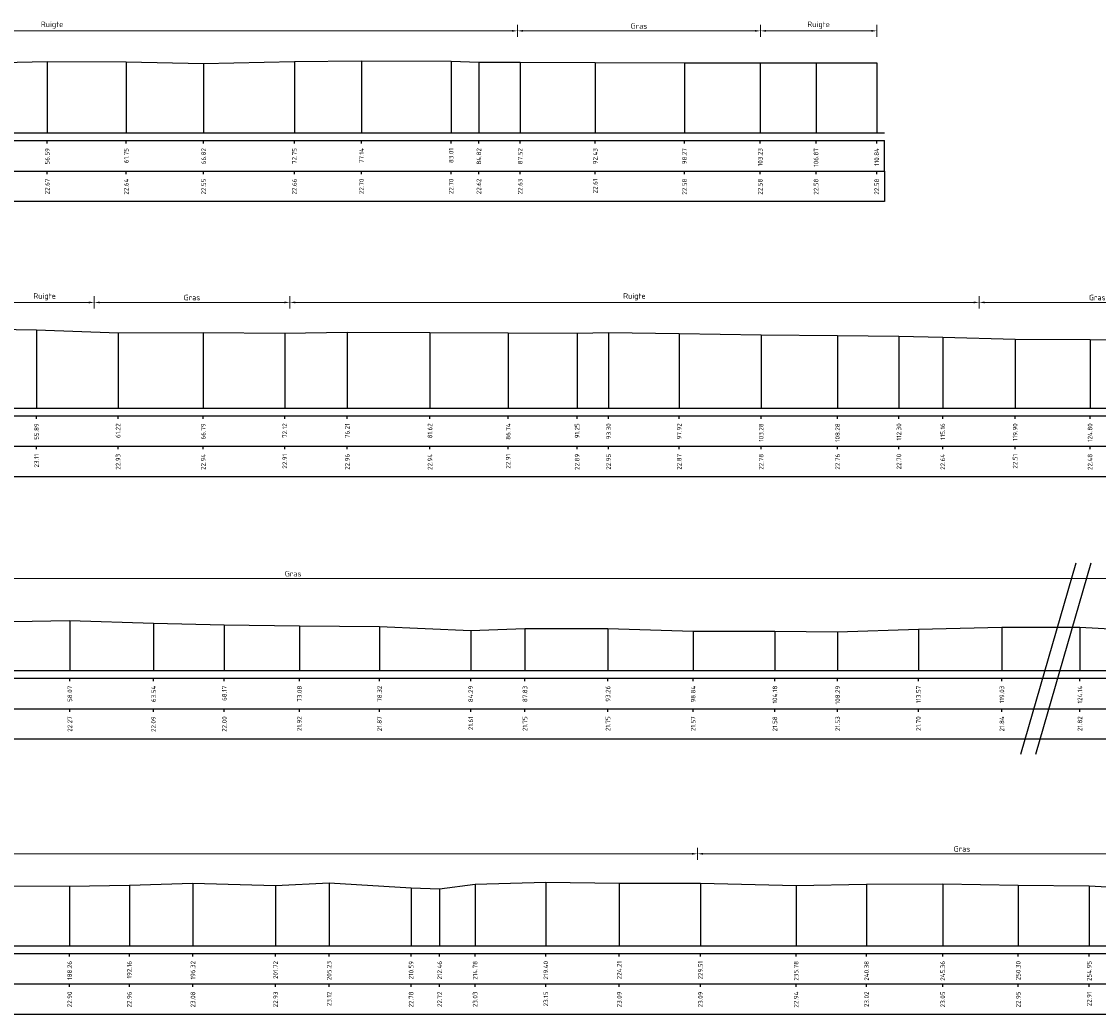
# Model space of a CAD drawing. Header units: metres. Extents: x 186876 to 190692, y 349785 to 350844.
# Tile 7 of 17: x 190483 to 190553, y 350510 to 350575. Entities that reach past the tile are written whole.
import ezdxf
from ezdxf.enums import TextEntityAlignment as Align

# ---------------------------------------------------------------- set-up
doc = ezdxf.new("R2010")
doc.units = ezdxf.units.M
doc.header["$PDMODE"] = 35
doc.header["$PDSIZE"] = 0.075
doc.layers.add('B-ME-AL-PROFIELRASTER-S', color=7, linetype='Continuous')
for name, color, linetype, lineweight in [('B-ME-GW-MAAIVELD-GD', 252, 'GW-MAAIVELD', 25), ('X-XX-AL-DETAIL1-M', 7, 'Continuous', 18), ('X-XX-AL-TEKENBLAD_KADER_AFSNIJMARKERING-G', 7, 'Continuous', 25)]:
    doc.layers.add(name, color=color, linetype=linetype, lineweight=lineweight)
doc.styles.add('NLCS-ISO-ANNOTATIEF-T18', font='NLCS-ISO.ttf', dxfattribs={"height": 1.8})
doc.styles.add('NLCS-ISO-ANNOTATIVE-T18', font='NLCS-ISO.ttf', dxfattribs={"height": 1.8})
doc.linetypes.add('GW-MAAIVELD', pattern='A,12,[40,NLCS.SHX,S=1,R=0,X=0,Y=-0.5],12', length=24)
doc.dimstyles.new('NLCS-ANNOTATIEF-T18-PIJL_L2_H0', dxfattribs={"dimtxt": 2.5, "dimasz": 1.8, "dimexe": 2, "dimexo": 2, "dimgap": 0.7, "dimtad": 1, "dimzin": 0, "dimdsep": 46, "dimtxsty": 'NLCS-ISO-ANNOTATIEF-T18', "dimcen": 0, "dimdle": 2, "dimclrd": 256, "dimclre": 256, "dimclrt": 10, "dimaunit": 2, "dimadec": 0, "dimazin": 0, "dimtfac": 1, "dimtdec": 3, "dimtofl": 0, "dimtmove": 0, "dimatfit": 3, "dimfxl": 2, "dimfxlon": 1, "dimtfillclr": 256, "dimtolj": 1, "dimtzin": 0, "dimlwd": -1, "dimlwe": -1, "dimarcsym": 0})

# ---------------------------------------------------------------- blocks, each defined once
blk = doc.blocks.new('SAL-PROFIELRASTER_BALK_EIND1-SOD')
at = {"color": 0, "linetype": 'ByBlock', "lineweight": -2}
blk.add_line((1, -12.5), (1, -2.5), dxfattribs=at)
at = {"color": 0, "linetype": 'ByBlock', "lineweight": -2, "flags": 128}
for points in [[(0, 0), (1, 0)], [(0, -2.5), (1, -2.5)], [(0, -12.5), (1, -12.5)]]:
    blk.add_lwpolyline(points, dxfattribs=at)
blk = doc.blocks.new('SAL-PROFIELRASTER_BALK_EIND2-SOD')
at = {"color": 0, "linetype": 'ByBlock', "lineweight": -2}
for p, q in [((1, -2.5), (1, -12.5)), ((1, -12.5), (0, -12.5))]:
    blk.add_line(p, q, dxfattribs=at)
blk = doc.blocks.new('SAL-PROFIELRASTER_BALK_DATA-SOD')
at = {"color": 0, "linetype": 'ByBlock', "lineweight": -2}
blk.add_lwpolyline([(0, -3.5), (0, -2.5)], dxfattribs=at)
at = {"color": 0, "linetype": 'ByBlock', "lineweight": -2, "style": 'NLCS-ISO-ANNOTATIVE-T18'}
blk.add_attdef('GETAL', text='', height=1.5, rotation=90, dxfattribs=at).set_placement((0.75, -5), align=Align.RIGHT)
blk = doc.blocks.new('SAL-PROFIELRASTER_AANHAAL-SOD')
at = {"color": 9, "linetype": 'ByBlock', "lineweight": -2, "flags": 128}
blk.add_lwpolyline([(0, 1), (0, 0)], dxfattribs=at)
blk = doc.blocks.new('*D89')
at = {"layer": 'Defpoints', "color": 0, "transparency": 16777216}
for p in [(190515.133, 350574.679), (190454.263, 350568.009), (190515.133, 350568.009)]:
    blk.add_point(p, dxfattribs=at)
at = {"layer": 'X-XX-AL-DETAIL1-M', "transparency": 16777216}
for p, q in [((190454.263, 350574.279), (190454.263, 350575.079)), ((190454.623, 350574.679), (190514.773, 350574.679)), ((190515.133, 350574.279), (190515.133, 350575.079))]:
    blk.add_line(p, q, dxfattribs=at)
for points in [[(190454.623, 350574.739), (190454.623, 350574.619), (190454.263, 350574.679)], [(190514.773, 350574.739), (190514.773, 350574.619), (190515.133, 350574.679)]]:
    blk.add_solid(points, dxfattribs=at)
at = {"layer": 'X-XX-AL-DETAIL1-M', "color": 10, "transparency": 16777216, "insert": (190484.698, 350575.053), "char_height": 0.36, "attachment_point": 5, "style": 'NLCS-ISO-ANNOTATIEF-T18'}
blk.add_mtext('\\A1;Ruigte', dxfattribs=at)
blk = doc.blocks.new('*D90')
at = {"layer": 'Defpoints', "color": 0, "transparency": 16777216}
for p in [(190531.043, 350574.679), (190515.133, 350568.009), (190531.043, 350568.009)]:
    blk.add_point(p, dxfattribs=at)
at = {"layer": 'X-XX-AL-DETAIL1-M', "transparency": 16777216}
for p, q in [((190515.133, 350574.279), (190515.133, 350575.079)), ((190515.493, 350574.679), (190530.683, 350574.679)), ((190531.043, 350574.279), (190531.043, 350575.079))]:
    blk.add_line(p, q, dxfattribs=at)
for points in [[(190515.493, 350574.739), (190515.493, 350574.619), (190515.133, 350574.679)], [(190530.683, 350574.739), (190530.683, 350574.619), (190531.043, 350574.679)]]:
    blk.add_solid(points, dxfattribs=at)
at = {"layer": 'X-XX-AL-DETAIL1-M', "color": 10, "transparency": 16777216, "insert": (190523.088, 350574.999), "char_height": 0.36, "attachment_point": 5, "style": 'NLCS-ISO-ANNOTATIEF-T18'}
blk.add_mtext('\\A1;Gras', dxfattribs=at)
blk = doc.blocks.new('*D91')
at = {"layer": 'Defpoints', "color": 0, "transparency": 16777216}
for p in [(190538.634, 350574.679), (190531.043, 350568.009), (190538.634, 350568.009)]:
    blk.add_point(p, dxfattribs=at)
at = {"layer": 'X-XX-AL-DETAIL1-M', "transparency": 16777216}
for p, q in [((190531.043, 350574.279), (190531.043, 350575.079)), ((190531.403, 350574.679), (190538.274, 350574.679)), ((190538.634, 350574.279), (190538.634, 350575.079))]:
    blk.add_line(p, q, dxfattribs=at)
for points in [[(190531.403, 350574.739), (190531.403, 350574.619), (190531.043, 350574.679)], [(190538.274, 350574.739), (190538.274, 350574.619), (190538.634, 350574.679)]]:
    blk.add_solid(points, dxfattribs=at)
at = {"layer": 'X-XX-AL-DETAIL1-M', "color": 10, "transparency": 16777216, "insert": (190534.838, 350575.053), "char_height": 0.36, "attachment_point": 5, "style": 'NLCS-ISO-ANNOTATIEF-T18'}
blk.add_mtext('\\A1;Ruigte', dxfattribs=at)
blk = doc.blocks.new('*D95')
at = {"layer": 'Defpoints', "color": 0, "transparency": 16777216}
for p in [(190487.453, 350556.91), (190480.963, 350550.001), (190487.453, 350550.001)]:
    blk.add_point(p, dxfattribs=at)
at = {"layer": 'X-XX-AL-DETAIL1-M', "transparency": 16777216}
for p, q in [((190480.963, 350556.51), (190480.963, 350557.31)), ((190481.323, 350556.91), (190487.093, 350556.91)), ((190487.453, 350556.51), (190487.453, 350557.31))]:
    blk.add_line(p, q, dxfattribs=at)
for points in [[(190481.323, 350556.97), (190481.323, 350556.85), (190480.963, 350556.91)], [(190487.093, 350556.97), (190487.093, 350556.85), (190487.453, 350556.91)]]:
    blk.add_solid(points, dxfattribs=at)
at = {"layer": 'X-XX-AL-DETAIL1-M', "color": 10, "transparency": 16777216, "insert": (190484.208, 350557.284), "char_height": 0.36, "attachment_point": 5, "style": 'NLCS-ISO-ANNOTATIEF-T18'}
blk.add_mtext('\\A1;Ruigte', dxfattribs=at)
blk = doc.blocks.new('*D96')
at = {"layer": 'Defpoints', "color": 0, "transparency": 16777216}
for p in [(190500.243, 350556.91), (190487.453, 350550.001), (190500.243, 350550.001)]:
    blk.add_point(p, dxfattribs=at)
at = {"layer": 'X-XX-AL-DETAIL1-M', "transparency": 16777216}
for p, q in [((190487.453, 350556.51), (190487.453, 350557.31)), ((190487.813, 350556.91), (190499.883, 350556.91)), ((190500.243, 350556.51), (190500.243, 350557.31))]:
    blk.add_line(p, q, dxfattribs=at)
for points in [[(190487.813, 350556.97), (190487.813, 350556.85), (190487.453, 350556.91)], [(190499.883, 350556.97), (190499.883, 350556.85), (190500.243, 350556.91)]]:
    blk.add_solid(points, dxfattribs=at)
at = {"layer": 'X-XX-AL-DETAIL1-M', "color": 10, "transparency": 16777216, "insert": (190493.848, 350557.23), "char_height": 0.36, "attachment_point": 5, "style": 'NLCS-ISO-ANNOTATIEF-T18'}
blk.add_mtext('\\A1;Gras', dxfattribs=at)
blk = doc.blocks.new('*D97')
at = {"layer": 'Defpoints', "color": 0, "transparency": 16777216}
for p in [(190545.333, 350556.91), (190500.243, 350550.001), (190545.333, 350550.001)]:
    blk.add_point(p, dxfattribs=at)
at = {"layer": 'X-XX-AL-DETAIL1-M', "transparency": 16777216}
for p, q in [((190500.243, 350556.51), (190500.243, 350557.31)), ((190500.603, 350556.91), (190544.973, 350556.91)), ((190545.333, 350556.51), (190545.333, 350557.31))]:
    blk.add_line(p, q, dxfattribs=at)
for points in [[(190500.603, 350556.97), (190500.603, 350556.85), (190500.243, 350556.91)], [(190544.973, 350556.97), (190544.973, 350556.85), (190545.333, 350556.91)]]:
    blk.add_solid(points, dxfattribs=at)
at = {"layer": 'X-XX-AL-DETAIL1-M', "color": 10, "transparency": 16777216, "insert": (190522.788, 350557.284), "char_height": 0.36, "attachment_point": 5, "style": 'NLCS-ISO-ANNOTATIEF-T18'}
blk.add_mtext('\\A1;Ruigte', dxfattribs=at)
blk = doc.blocks.new('*D98')
at = {"layer": 'Defpoints', "color": 0, "transparency": 16777216}
for p in [(190560.793, 350556.91), (190545.333, 350550.001), (190560.793, 350550.001)]:
    blk.add_point(p, dxfattribs=at)
at = {"layer": 'X-XX-AL-DETAIL1-M', "transparency": 16777216}
for p, q in [((190545.333, 350556.51), (190545.333, 350557.31)), ((190545.693, 350556.91), (190560.433, 350556.91)), ((190560.793, 350556.51), (190560.793, 350557.31))]:
    blk.add_line(p, q, dxfattribs=at)
for points in [[(190545.693, 350556.97), (190545.693, 350556.85), (190545.333, 350556.91)], [(190560.433, 350556.97), (190560.433, 350556.85), (190560.793, 350556.91)]]:
    blk.add_solid(points, dxfattribs=at)
at = {"layer": 'X-XX-AL-DETAIL1-M', "color": 10, "transparency": 16777216, "insert": (190553.063, 350557.23), "char_height": 0.36, "attachment_point": 5, "style": 'NLCS-ISO-ANNOTATIEF-T18'}
blk.add_mtext('\\A1;Gras', dxfattribs=at)
blk = doc.blocks.new('*D101')
at = {"layer": 'Defpoints', "color": 0, "transparency": 16777216}
for p in [(190560.823, 350538.842), (190440.103, 350532.83), (190560.823, 350532.83)]:
    blk.add_point(p, dxfattribs=at)
at = {"layer": 'X-XX-AL-DETAIL1-M', "transparency": 16777216}
for p, q in [((190440.103, 350538.442), (190440.103, 350539.242)), ((190560.823, 350538.442), (190560.823, 350539.242)), ((190440.463, 350538.842), (190560.463, 350538.842))]:
    blk.add_line(p, q, dxfattribs=at)
for points in [[(190440.463, 350538.902), (190440.463, 350538.782), (190440.103, 350538.842)], [(190560.463, 350538.902), (190560.463, 350538.782), (190560.823, 350538.842)]]:
    blk.add_solid(points, dxfattribs=at)
at = {"layer": 'X-XX-AL-DETAIL1-M', "color": 10, "transparency": 16777216, "insert": (190500.463, 350539.162), "char_height": 0.36, "attachment_point": 5, "style": 'NLCS-ISO-ANNOTATIEF-T18'}
blk.add_mtext('\\A1;Gras', dxfattribs=at)
blk = doc.blocks.new('*D115')
at = {"layer": 'Defpoints', "color": 0, "transparency": 16777216}
for p in [(190526.918, 350520.834), (190430.618, 350514.822), (190526.918, 350514.822)]:
    blk.add_point(p, dxfattribs=at)
at = {"layer": 'X-XX-AL-DETAIL1-M', "transparency": 16777216}
for p, q in [((190430.618, 350520.434), (190430.618, 350521.234)), ((190526.918, 350520.434), (190526.918, 350521.234)), ((190430.978, 350520.834), (190526.558, 350520.834))]:
    blk.add_line(p, q, dxfattribs=at)
for points in [[(190430.978, 350520.894), (190430.978, 350520.774), (190430.618, 350520.834)], [(190526.558, 350520.894), (190526.558, 350520.774), (190526.918, 350520.834)]]:
    blk.add_solid(points, dxfattribs=at)
at = {"layer": 'X-XX-AL-DETAIL1-M', "color": 10, "transparency": 16777216, "insert": (190478.768, 350521.208), "char_height": 0.36, "attachment_point": 5, "style": 'NLCS-ISO-ANNOTATIEF-T18'}
blk.add_mtext('\\A1;Ruigte', dxfattribs=at)
blk = doc.blocks.new('*D116')
at = {"layer": 'Defpoints', "color": 0, "transparency": 16777216}
for p in [(190561.514, 350520.834), (190526.918, 350514.822), (190561.514, 350514.822)]:
    blk.add_point(p, dxfattribs=at)
at = {"layer": 'X-XX-AL-DETAIL1-M', "transparency": 16777216}
for p, q in [((190526.918, 350520.434), (190526.918, 350521.234)), ((190561.514, 350520.434), (190561.514, 350521.234)), ((190527.278, 350520.834), (190561.154, 350520.834))]:
    blk.add_line(p, q, dxfattribs=at)
for points in [[(190527.278, 350520.894), (190527.278, 350520.774), (190526.918, 350520.834)], [(190561.154, 350520.894), (190561.154, 350520.774), (190561.514, 350520.834)]]:
    blk.add_solid(points, dxfattribs=at)
at = {"layer": 'X-XX-AL-DETAIL1-M', "color": 10, "transparency": 16777216, "insert": (190544.216, 350521.154), "char_height": 0.36, "attachment_point": 5, "style": 'NLCS-ISO-ANNOTATIEF-T18'}
blk.add_mtext('\\A1;Gras', dxfattribs=at)

msp = doc.modelspace()

# ---------------------------------------------------------------- linework, layer by layer
at = {"layer": 'B-ME-GW-MAAIVELD-GD', "ltscale": 0.1, "elevation": -21.672, "flags": 128}
for points in [[(190427.793, 350570.189), (190433.67, 350570.555), (190435.956, 350570.698), (190437.929, 350570.961), (190438.346, 350571.125), (190438.889, 350571.274), (190441.63, 350571.6), (190443.81, 350572.288), (190445.853, 350572.633), (190450.086, 350572.71), (190454.633, 350572.848), (190459.401, 350572.877), (190464.894, 350572.793), (190469.371, 350572.714), (190473.969, 350572.717), (190479.442, 350572.558), (190484.38, 350572.682), (190489.546, 350572.65), (190494.609, 350572.554), (190500.543, 350572.67), (190504.934, 350572.71), (190510.8, 350572.705), (190512.612, 350572.627), (190515.315, 350572.638), (190520.224, 350572.614), (190526.06, 350572.591), (190531.019, 350572.59), (190534.667, 350572.584), (190538.634, 350572.593)], [(190427.793, 350552.101), (190433.597, 350552.532), (190438.019, 350552.673), (190441.496, 350552.946), (190443.514, 350553.144), (190445.585, 350553.497), (190448.642, 350553.969), (190451.751, 350554.242), (190452.983, 350554.98), (190457.708, 350555.068), (190463.43, 350555.09), (190467.89, 350555.163), (190473.56, 350555.207), (190476.058, 350555.184), (190478.342, 350555.21), (190483.679, 350555.108), (190489.01, 350554.929), (190494.584, 350554.945), (190499.914, 350554.91), (190504.005, 350554.963), (190509.414, 350554.937), (190514.529, 350554.912), (190519.038, 350554.892), (190521.094, 350554.947), (190525.716, 350554.869), (190531.077, 350554.785), (190536.072, 350554.756), (190540.089, 350554.701), (190542.955, 350554.641), (190547.688, 350554.508), (190552.589, 350554.477), (190557.76, 350554.446), (190562.578, 350554.455), (190565.841, 350554.482)], [(190427.793, 350536.906), (190430.765, 350536.943), (190434.274, 350536.985), (190439.554, 350536.877), (190444.18, 350536.997), (190448.966, 350536.867), (190454.392, 350536.807), (190459.762, 350536.841), (190465.139, 350536.597), (190470.839, 350536.646), (190476.327, 350536.489), (190482.152, 350536.028), (190485.859, 350536.1), (190491.33, 350535.919), (190495.962, 350535.825), (190500.875, 350535.75), (190506.116, 350535.704), (190512.078, 350535.436), (190515.627, 350535.584), (190521.057, 350535.583), (190526.63, 350535.398), (190531.976, 350535.407), (190536.079, 350535.361), (190541.363, 350535.534), (190546.824, 350535.669), (190551.928, 350535.653), (190557.517, 350535.354), (190562.757, 350535.39), (190568.119, 350535.151), (190572.872, 350535.386), (190578.331, 350535.793), (190583.797, 350535.939), (190585.674, 350536.692), (190592.726, 350536.763), (190598.83, 350536.925), (190604.956, 350536.486), (190608.603, 350536.764), (190616.048, 350536.726), (190619.954, 350536.791), (190624.114, 350536.913), (190629.517, 350536.761), (190633.024, 350536.951), (190638.383, 350536.614), (190640.25, 350536.552), (190642.571, 350536.856), (190647.195, 350536.981), (190652.002, 350536.92), (190657.307, 350536.915), (190663.571, 350536.773), (190668.175, 350536.854), (190673.157, 350536.877), (190678.097, 350536.78), (190682.742, 350536.744), (190687.82, 350536.468), (190689.091, 350536.015), (190691.719, 350535.435)], [(190297.588, 350518.898), (190300.56, 350518.935), (190304.069, 350518.977), (190309.349, 350518.869), (190313.975, 350518.989), (190318.761, 350518.859), (190324.188, 350518.799), (190329.557, 350518.833), (190334.934, 350518.589), (190340.634, 350518.638), (190346.122, 350518.481), (190351.948, 350518.02), (190355.654, 350518.092), (190361.125, 350517.911), (190365.757, 350517.817), (190370.671, 350517.742), (190375.911, 350517.696), (190381.873, 350517.428), (190385.422, 350517.576), (190390.852, 350517.575), (190396.425, 350517.39), (190401.771, 350517.399), (190405.875, 350517.353), (190411.158, 350517.526), (190416.619, 350517.661), (190421.723, 350517.645), (190427.312, 350517.346), (190432.552, 350517.382), (190437.914, 350517.143), (190442.667, 350517.378), (190448.126, 350517.785), (190453.592, 350517.931), (190455.469, 350518.684), (190462.521, 350518.755), (190468.625, 350518.917), (190474.752, 350518.478), (190478.398, 350518.756), (190485.843, 350518.718), (190489.749, 350518.783), (190493.91, 350518.905), (190499.313, 350518.753), (190502.819, 350518.943), (190508.178, 350518.606), (190510.045, 350518.544), (190512.366, 350518.848), (190516.99, 350518.973), (190521.798, 350518.912), (190527.102, 350518.907), (190533.366, 350518.765), (190537.97, 350518.846), (190542.953, 350518.869), (190547.892, 350518.772), (190552.537, 350518.736), (190557.615, 350518.46), (190558.886, 350518.007), (190561.514, 350517.427)]]:
    msp.add_lwpolyline(points, dxfattribs=at)
at = {"layer": 'X-XX-AL-TEKENBLAD_KADER_AFSNIJMARKERING-G'}
for points in [[(190551.662, 350539.859), (190548.042, 350527.333)], [(190552.643, 350539.859), (190549.024, 350527.333)]]:
    msp.add_lwpolyline(points, dxfattribs=at)

# ---------------------------------------------------------------- block references
at = {"layer": 'B-ME-AL-PROFIELRASTER-S'}
for p, yscale in [((190484.38, 350568.009, -21.672), 4.672999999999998), ((190484.38, 350568.009, -21.672), 4.672999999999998), ((190489.546, 350568.009, -21.672), 4.640999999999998), ((190489.546, 350568.009, -21.672), 4.640999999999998), ((190494.609, 350568.009, -21.672), 4.545000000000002), ((190494.609, 350568.009, -21.672), 4.545000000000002), ((190500.543, 350568.009, -21.672), 4.661000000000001), ((190500.543, 350568.009, -21.672), 4.661000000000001), ((190504.934, 350568.009, -21.672), 4.701000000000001), ((190504.934, 350568.009, -21.672), 4.701000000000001), ((190510.8, 350568.009, -21.672), 4.696000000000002), ((190510.8, 350568.009, -21.672), 4.696000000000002), ((190512.612, 350568.009, -21.672), 4.617999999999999), ((190512.612, 350568.009, -21.672), 4.617999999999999), ((190515.315, 350568.009, -21.672), 4.629000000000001), ((190515.315, 350568.009, -21.672), 4.629000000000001), ((190520.224, 350568.009, -21.672), 4.605), ((190520.224, 350568.009, -21.672), 4.605), ((190526.06, 350568.009, -21.672), 4.582000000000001), ((190526.06, 350568.009, -21.672), 4.582000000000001), ((190531.019, 350568.009, -21.672), 4.581), ((190531.019, 350568.009, -21.672), 4.581), ((190534.667, 350568.009, -21.672), 4.574999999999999), ((190534.667, 350568.009, -21.672), 4.574999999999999), ((190538.634, 350568.009, -21.672), 4.584), ((190538.634, 350568.009, -21.672), 4.584), ((190483.679, 350550.001, -21.672), 5.106999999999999), ((190483.679, 350550.001, -21.672), 5.106999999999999), ((190489.01, 350550.001, -21.672), 4.928000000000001), ((190489.01, 350550.001, -21.672), 4.928000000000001), ((190494.584, 350550.001, -21.672), 4.943999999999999), ((190494.584, 350550.001, -21.672), 4.943999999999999), ((190499.914, 350550.001, -21.672), 4.908999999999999), ((190499.914, 350550.001, -21.672), 4.908999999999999), ((190504.005, 350550.001, -21.672), 4.962), ((190504.005, 350550.001, -21.672), 4.962), ((190509.414, 350550.001, -21.672), 4.936), ((190509.414, 350550.001, -21.672), 4.936), ((190514.529, 350550.001, -21.672), 4.911000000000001), ((190514.529, 350550.001, -21.672), 4.911000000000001), ((190519.038, 350550.001, -21.672), 4.890999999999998), ((190519.038, 350550.001, -21.672), 4.890999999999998), ((190521.094, 350550.001, -21.672), 4.946000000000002), ((190521.094, 350550.001, -21.672), 4.946000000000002), ((190525.716, 350550.001, -21.672), 4.867999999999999), ((190525.716, 350550.001, -21.672), 4.867999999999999), ((190531.077, 350550.001, -21.672), 4.783999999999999), ((190531.077, 350550.001, -21.672), 4.783999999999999), ((190536.072, 350550.001, -21.672), 4.754999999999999), ((190536.072, 350550.001, -21.672), 4.754999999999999), ((190540.089, 350550.001, -21.672), 4.699999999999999), ((190540.089, 350550.001, -21.672), 4.699999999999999), ((190542.955, 350550.001, -21.672), 4.640000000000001), ((190542.955, 350550.001, -21.672), 4.640000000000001), ((190547.688, 350550.001, -21.672), 4.507000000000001), ((190547.688, 350550.001, -21.672), 4.507000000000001), ((190552.589, 350550.001, -21.672), 4.475999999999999), ((190552.589, 350550.001, -21.672), 4.475999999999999), ((190485.859, 350532.83, -21.672), 3.27), ((190485.859, 350532.83, -21.672), 3.27), ((190491.33, 350532.83, -21.672), 3.088999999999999), ((190491.33, 350532.83, -21.672), 3.088999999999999), ((190495.962, 350532.83, -21.672), 2.995000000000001), ((190495.962, 350532.83, -21.672), 2.995000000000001), ((190500.875, 350532.83, -21.672), 2.920000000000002), ((190500.875, 350532.83, -21.672), 2.920000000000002), ((190506.116, 350532.83, -21.672), 2.873999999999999), ((190506.116, 350532.83, -21.672), 2.873999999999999), ((190546.824, 350532.83, -21.672), 2.838999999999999), ((190546.824, 350532.83, -21.672), 2.838999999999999), ((190512.078, 350532.83, -21.672), 2.606000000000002), ((190512.078, 350532.83, -21.672), 2.606000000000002), ((190515.627, 350532.83, -21.672), 2.754000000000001), ((190515.627, 350532.83, -21.672), 2.754000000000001), ((190521.057, 350532.83, -21.672), 2.753), ((190521.057, 350532.83, -21.672), 2.753), ((190526.63, 350532.83, -21.672), 2.568000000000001), ((190526.63, 350532.83, -21.672), 2.568000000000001), ((190531.976, 350532.83, -21.672), 2.577000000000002), ((190531.976, 350532.83, -21.672), 2.577000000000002), ((190536.079, 350532.83, -21.672), 2.530999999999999), ((190536.079, 350532.83, -21.672), 2.530999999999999), ((190541.363, 350532.83, -21.672), 2.704000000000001), ((190541.363, 350532.83, -21.672), 2.704000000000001), ((190551.928, 350532.83, -21.672), 2.823), ((190551.928, 350532.83, -21.672), 2.823), ((190489.749, 350514.822, -21.672), 3.960999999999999), ((190489.749, 350514.822, -21.672), 3.960999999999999), ((190493.91, 350514.822, -21.672), 4.082999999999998), ((190493.91, 350514.822, -21.672), 4.082999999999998), ((190502.819, 350514.822, -21.672), 4.120999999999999), ((190502.819, 350514.822, -21.672), 4.120999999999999), ((190512.366, 350514.822, -21.672), 4.026), ((190512.366, 350514.822, -21.672), 4.026), ((190516.99, 350514.822, -21.672), 4.151), ((190516.99, 350514.822, -21.672), 4.151), ((190521.798, 350514.822, -21.672), 4.09), ((190521.798, 350514.822, -21.672), 4.09), ((190527.102, 350514.822, -21.672), 4.085000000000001), ((190527.102, 350514.822, -21.672), 4.085000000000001), ((190533.366, 350514.822, -21.672), 3.943000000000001), ((190533.366, 350514.822, -21.672), 3.943000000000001), ((190537.97, 350514.822, -21.672), 4.024000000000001), ((190537.97, 350514.822, -21.672), 4.024000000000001), ((190542.953, 350514.822, -21.672), 4.047000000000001), ((190542.953, 350514.822, -21.672), 4.047000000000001), ((190547.892, 350514.822, -21.672), 3.949999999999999), ((190547.892, 350514.822, -21.672), 3.949999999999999), ((190485.843, 350514.822, -21.672), 3.896000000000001), ((190485.843, 350514.822, -21.672), 3.896000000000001), ((190499.313, 350514.822, -21.672), 3.931000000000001), ((190499.313, 350514.822, -21.672), 3.931000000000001), ((190508.178, 350514.822, -21.672), 3.783999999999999), ((190508.178, 350514.822, -21.672), 3.783999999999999), ((190510.045, 350514.822, -21.672), 3.722000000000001), ((190510.045, 350514.822, -21.672), 3.722000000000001), ((190552.537, 350514.822, -21.672), 3.914000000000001), ((190552.537, 350514.822, -21.672), 3.914000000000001)]:
    msp.add_blockref('SAL-PROFIELRASTER_AANHAAL-SOD', p, dxfattribs=dict(at, yscale=yscale))
at = {"layer": 'B-ME-AL-PROFIELRASTER-S', "yscale": 0.2}
for name, p, xscale, zscale in [('SAL-PROFIELRASTER_BALK_EIND1-SOD', (190427.793, 350568.009, -21.672), 111.3416330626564, 111.3416330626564), ('SAL-PROFIELRASTER_BALK_EIND2-SOD', (190427.793, 350566.009, -21.672), 111.3416330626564, 111.3416330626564), ('SAL-PROFIELRASTER_BALK_EIND1-SOD', (190427.793, 350550.001, -21.672), 138.548148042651, 138.548148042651), ('SAL-PROFIELRASTER_BALK_EIND2-SOD', (190427.793, 350548.001, -21.672), 138.548148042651, 138.548148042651), ('SAL-PROFIELRASTER_BALK_EIND1-SOD', (190427.793, 350532.83, -21.672), 264.4260279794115, 264.4260279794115), ('SAL-PROFIELRASTER_BALK_EIND2-SOD', (190427.793, 350530.83, -21.672), 264.4260279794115, 264.4260279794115), ('SAL-PROFIELRASTER_BALK_EIND1-SOD', (190297.588, 350514.822, -21.672), 264.4260279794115, 264.4260279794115), ('SAL-PROFIELRASTER_BALK_EIND2-SOD', (190297.588, 350512.822, -21.672), 264.4260279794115, 264.4260279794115)]:
    msp.add_blockref(name, p, dxfattribs=dict(at, xscale=xscale, zscale=zscale))
at = {"layer": 'B-ME-AL-PROFIELRASTER-S', "xscale": 0.2, "yscale": 0.2, "zscale": 0.2}
for p, values in [((190484.38, 350568.009, -21.672), {'GETAL': '56.59'}), ((190484.38, 350568.009, -21.672), {'GETAL': '56.59'}), ((190489.546, 350568.009, -21.672), {'GETAL': '61.75'}), ((190489.546, 350568.009, -21.672), {'GETAL': '61.75'}), ((190494.609, 350568.009, -21.672), {'GETAL': '66.82'}), ((190494.609, 350568.009, -21.672), {'GETAL': '66.82'}), ((190500.543, 350568.009, -21.672), {'GETAL': '72.75'}), ((190500.543, 350568.009, -21.672), {'GETAL': '72.75'}), ((190504.934, 350568.009, -21.672), {'GETAL': '77.14'}), ((190504.934, 350568.009, -21.672), {'GETAL': '77.14'}), ((190510.8, 350568.009, -21.672), {'GETAL': '83.01'}), ((190510.8, 350568.009, -21.672), {'GETAL': '83.01'}), ((190512.612, 350568.009, -21.672), {'GETAL': '84.82'}), ((190512.612, 350568.009, -21.672), {'GETAL': '84.82'}), ((190515.315, 350568.009, -21.672), {'GETAL': '87.52'}), ((190515.315, 350568.009, -21.672), {'GETAL': '87.52'}), ((190520.224, 350568.009, -21.672), {'GETAL': '92.43'}), ((190520.224, 350568.009, -21.672), {'GETAL': '92.43'}), ((190526.06, 350568.009, -21.672), {'GETAL': '98.27'}), ((190526.06, 350568.009, -21.672), {'GETAL': '98.27'}), ((190531.019, 350568.009, -21.672), {'GETAL': '103.23'}), ((190531.019, 350568.009, -21.672), {'GETAL': '103.23'}), ((190534.667, 350568.009, -21.672), {'GETAL': '106.87'}), ((190534.667, 350568.009, -21.672), {'GETAL': '106.87'}), ((190538.634, 350568.009, -21.672), {'GETAL': '110.84'}), ((190538.634, 350568.009, -21.672), {'GETAL': '110.84'}), ((190484.38, 350566.009, -21.672), {'GETAL': '22.67'}), ((190489.546, 350566.009, -21.672), {'GETAL': '22.64'}), ((190494.609, 350566.009, -21.672), {'GETAL': '22.55'}), ((190500.543, 350566.009, -21.672), {'GETAL': '22.66'}), ((190504.934, 350566.009, -21.672), {'GETAL': '22.70'}), ((190510.8, 350566.009, -21.672), {'GETAL': '22.70'}), ((190512.612, 350566.009, -21.672), {'GETAL': '22.62'}), ((190515.315, 350566.009, -21.672), {'GETAL': '22.63'}), ((190520.224, 350566.009, -21.672), {'GETAL': '22.61'}), ((190526.06, 350566.009, -21.672), {'GETAL': '22.58'}), ((190531.019, 350566.009, -21.672), {'GETAL': '22.58'}), ((190534.667, 350566.009, -21.672), {'GETAL': '22.58'}), ((190538.634, 350566.009, -21.672), {'GETAL': '22.58'}), ((190483.679, 350550.001, -21.672), {'GETAL': '55.89'}), ((190483.679, 350550.001, -21.672), {'GETAL': '55.89'}), ((190489.01, 350550.001, -21.672), {'GETAL': '61.22'}), ((190489.01, 350550.001, -21.672), {'GETAL': '61.22'}), ((190494.584, 350550.001, -21.672), {'GETAL': '66.79'}), ((190494.584, 350550.001, -21.672), {'GETAL': '66.79'}), ((190499.914, 350550.001, -21.672), {'GETAL': '72.12'}), ((190499.914, 350550.001, -21.672), {'GETAL': '72.12'}), ((190504.005, 350550.001, -21.672), {'GETAL': '76.21'}), ((190504.005, 350550.001, -21.672), {'GETAL': '76.21'}), ((190509.414, 350550.001, -21.672), {'GETAL': '81.62'}), ((190509.414, 350550.001, -21.672), {'GETAL': '81.62'}), ((190514.529, 350550.001, -21.672), {'GETAL': '86.74'}), ((190514.529, 350550.001, -21.672), {'GETAL': '86.74'}), ((190519.038, 350550.001, -21.672), {'GETAL': '91.25'}), ((190519.038, 350550.001, -21.672), {'GETAL': '91.25'}), ((190521.094, 350550.001, -21.672), {'GETAL': '93.30'}), ((190521.094, 350550.001, -21.672), {'GETAL': '93.30'}), ((190525.716, 350550.001, -21.672), {'GETAL': '97.92'}), ((190525.716, 350550.001, -21.672), {'GETAL': '97.92'}), ((190531.077, 350550.001, -21.672), {'GETAL': '103.28'}), ((190531.077, 350550.001, -21.672), {'GETAL': '103.28'}), ((190536.072, 350550.001, -21.672), {'GETAL': '108.28'}), ((190536.072, 350550.001, -21.672), {'GETAL': '108.28'}), ((190540.089, 350550.001, -21.672), {'GETAL': '112.30'}), ((190540.089, 350550.001, -21.672), {'GETAL': '112.30'}), ((190542.955, 350550.001, -21.672), {'GETAL': '115.16'}), ((190542.955, 350550.001, -21.672), {'GETAL': '115.16'}), ((190547.688, 350550.001, -21.672), {'GETAL': '119.90'}), ((190547.688, 350550.001, -21.672), {'GETAL': '119.90'}), ((190552.589, 350550.001, -21.672), {'GETAL': '124.80'}), ((190552.589, 350550.001, -21.672), {'GETAL': '124.80'}), ((190483.679, 350548.001, -21.672), {'GETAL': '23.11'}), ((190489.01, 350548.001, -21.672), {'GETAL': '22.93'}), ((190494.584, 350548.001, -21.672), {'GETAL': '22.94'}), ((190499.914, 350548.001, -21.672), {'GETAL': '22.91'}), ((190504.005, 350548.001, -21.672), {'GETAL': '22.96'}), ((190509.414, 350548.001, -21.672), {'GETAL': '22.94'}), ((190514.529, 350548.001, -21.672), {'GETAL': '22.91'}), ((190519.038, 350548.001, -21.672), {'GETAL': '22.89'}), ((190521.094, 350548.001, -21.672), {'GETAL': '22.95'}), ((190525.716, 350548.001, -21.672), {'GETAL': '22.87'}), ((190531.077, 350548.001, -21.672), {'GETAL': '22.78'}), ((190536.072, 350548.001, -21.672), {'GETAL': '22.76'}), ((190540.089, 350548.001, -21.672), {'GETAL': '22.70'}), ((190542.955, 350548.001, -21.672), {'GETAL': '22.64'}), ((190547.688, 350548.001, -21.672), {'GETAL': '22.51'}), ((190552.589, 350548.001, -21.672), {'GETAL': '22.48'}), ((190485.859, 350532.83, -21.672), {'GETAL': '58.07'}), ((190485.859, 350532.83, -21.672), {'GETAL': '58.07'}), ((190491.33, 350532.83, -21.672), {'GETAL': '63.54'}), ((190491.33, 350532.83, -21.672), {'GETAL': '63.54'}), ((190495.962, 350532.83, -21.672), {'GETAL': '68.17'}), ((190495.962, 350532.83, -21.672), {'GETAL': '68.17'}), ((190500.875, 350532.83, -21.672), {'GETAL': '73.08'}), ((190500.875, 350532.83, -21.672), {'GETAL': '73.08'}), ((190506.116, 350532.83, -21.672), {'GETAL': '78.32'}), ((190506.116, 350532.83, -21.672), {'GETAL': '78.32'}), ((190512.078, 350532.83, -21.672), {'GETAL': '84.29'}), ((190512.078, 350532.83, -21.672), {'GETAL': '84.29'}), ((190515.627, 350532.83, -21.672), {'GETAL': '87.83'}), ((190515.627, 350532.83, -21.672), {'GETAL': '87.83'}), ((190521.057, 350532.83, -21.672), {'GETAL': '93.26'}), ((190521.057, 350532.83, -21.672), {'GETAL': '93.26'}), ((190526.63, 350532.83, -21.672), {'GETAL': '98.84'}), ((190526.63, 350532.83, -21.672), {'GETAL': '98.84'}), ((190531.976, 350532.83, -21.672), {'GETAL': '104.18'}), ((190531.976, 350532.83, -21.672), {'GETAL': '104.18'}), ((190536.079, 350532.83, -21.672), {'GETAL': '108.29'}), ((190536.079, 350532.83, -21.672), {'GETAL': '108.29'}), ((190541.363, 350532.83, -21.672), {'GETAL': '113.57'}), ((190541.363, 350532.83, -21.672), {'GETAL': '113.57'}), ((190546.824, 350532.83, -21.672), {'GETAL': '119.03'}), ((190546.824, 350532.83, -21.672), {'GETAL': '119.03'}), ((190551.928, 350532.83, -21.672), {'GETAL': '124.14'}), ((190551.928, 350532.83, -21.672), {'GETAL': '124.14'}), ((190485.859, 350530.83, -21.672), {'GETAL': '22.27'}), ((190491.33, 350530.83, -21.672), {'GETAL': '22.09'}), ((190495.962, 350530.83, -21.672), {'GETAL': '22.00'}), ((190500.875, 350530.83, -21.672), {'GETAL': '21.92'}), ((190506.116, 350530.83, -21.672), {'GETAL': '21.87'}), ((190512.078, 350530.83, -21.672), {'GETAL': '21.61'}), ((190515.627, 350530.83, -21.672), {'GETAL': '21.75'}), ((190521.057, 350530.83, -21.672), {'GETAL': '21.75'}), ((190526.63, 350530.83, -21.672), {'GETAL': '21.57'}), ((190531.976, 350530.83, -21.672), {'GETAL': '21.58'}), ((190536.079, 350530.83, -21.672), {'GETAL': '21.53'}), ((190541.363, 350530.83, -21.672), {'GETAL': '21.70'}), ((190546.824, 350530.83, -21.672), {'GETAL': '21.84'}), ((190551.928, 350530.83, -21.672), {'GETAL': '21.82'}), ((190485.843, 350514.822, -21.672), {'GETAL': '188.26'}), ((190485.843, 350514.822, -21.672), {'GETAL': '188.26'}), ((190489.749, 350514.822, -21.672), {'GETAL': '192.16'}), ((190489.749, 350514.822, -21.672), {'GETAL': '192.16'}), ((190493.91, 350514.822, -21.672), {'GETAL': '196.32'}), ((190493.91, 350514.822, -21.672), {'GETAL': '196.32'}), ((190499.313, 350514.822, -21.672), {'GETAL': '201.72'}), ((190499.313, 350514.822, -21.672), {'GETAL': '201.72'}), ((190502.819, 350514.822, -21.672), {'GETAL': '205.23'}), ((190502.819, 350514.822, -21.672), {'GETAL': '205.23'}), ((190508.178, 350514.822, -21.672), {'GETAL': '210.59'}), ((190508.178, 350514.822, -21.672), {'GETAL': '210.59'}), ((190510.045, 350514.822, -21.672), {'GETAL': '212.46'}), ((190510.045, 350514.822, -21.672), {'GETAL': '212.46'}), ((190512.366, 350514.822, -21.672), {'GETAL': '214.78'}), ((190512.366, 350514.822, -21.672), {'GETAL': '214.78'}), ((190516.99, 350514.822, -21.672), {'GETAL': '219.40'}), ((190516.99, 350514.822, -21.672), {'GETAL': '219.40'}), ((190521.798, 350514.822, -21.672), {'GETAL': '224.21'}), ((190521.798, 350514.822, -21.672), {'GETAL': '224.21'}), ((190527.102, 350514.822, -21.672), {'GETAL': '229.51'}), ((190527.102, 350514.822, -21.672), {'GETAL': '229.51'}), ((190533.366, 350514.822, -21.672), {'GETAL': '235.78'}), ((190533.366, 350514.822, -21.672), {'GETAL': '235.78'}), ((190537.97, 350514.822, -21.672), {'GETAL': '240.38'}), ((190537.97, 350514.822, -21.672), {'GETAL': '240.38'}), ((190542.953, 350514.822, -21.672), {'GETAL': '245.36'}), ((190542.953, 350514.822, -21.672), {'GETAL': '245.36'}), ((190547.892, 350514.822, -21.672), {'GETAL': '250.30'}), ((190547.892, 350514.822, -21.672), {'GETAL': '250.30'}), ((190552.537, 350514.822, -21.672), {'GETAL': '254.95'}), ((190552.537, 350514.822, -21.672), {'GETAL': '254.95'}), ((190485.843, 350512.822, -21.672), {'GETAL': '22.90'}), ((190489.749, 350512.822, -21.672), {'GETAL': '22.96'}), ((190493.91, 350512.822, -21.672), {'GETAL': '23.08'}), ((190499.313, 350512.822, -21.672), {'GETAL': '22.93'}), ((190502.819, 350512.822, -21.672), {'GETAL': '23.12'}), ((190508.178, 350512.822, -21.672), {'GETAL': '22.78'}), ((190510.045, 350512.822, -21.672), {'GETAL': '22.72'}), ((190512.366, 350512.822, -21.672), {'GETAL': '23.03'}), ((190516.99, 350512.822, -21.672), {'GETAL': '23.15'}), ((190521.798, 350512.822, -21.672), {'GETAL': '23.09'}), ((190527.102, 350512.822, -21.672), {'GETAL': '23.09'}), ((190533.366, 350512.822, -21.672), {'GETAL': '22.94'}), ((190537.97, 350512.822, -21.672), {'GETAL': '23.02'}), ((190542.953, 350512.822, -21.672), {'GETAL': '23.05'}), ((190547.892, 350512.822, -21.672), {'GETAL': '22.95'}), ((190552.537, 350512.822, -21.672), {'GETAL': '22.91'})]:
    msp.add_blockref('SAL-PROFIELRASTER_BALK_DATA-SOD', p, dxfattribs=at).add_auto_attribs(values)

# ---------------------------------------------------------------- dimensions: what is measured, and where the dimension line sits
at = {"layer": 'X-XX-AL-DETAIL1-M'}
for base, p1, p2, text, picture, middle in [((190515.133, 350574.679, -21.672), (190454.263, 350568.009, -21.672), (190515.133, 350568.009, -21.672), 'Ruigte', '*D89', (190484.698, 350574.679, -21.672)), ((190531.043, 350574.679, -21.672), (190515.133, 350568.009, -21.672), (190531.043, 350568.009, -21.672), 'Gras', '*D90', (190523.088, 350574.679, -21.672)), ((190538.634, 350574.679, -21.672), (190531.043, 350568.009, -21.672), (190538.634, 350568.009, -21.672), 'Ruigte', '*D91', (190534.838, 350574.679, -21.672)), ((190487.453, 350556.91, -21.672), (190480.963, 350550.001, -21.672), (190487.453, 350550.001, -21.672), 'Ruigte', '*D95', (190484.208, 350556.91, -21.672)), ((190545.333, 350556.91, -21.672), (190500.243, 350550.001, -21.672), (190545.333, 350550.001, -21.672), 'Ruigte', '*D97', (190522.788, 350556.91, -21.672)), ((190500.243, 350556.91, -21.672), (190487.453, 350550.001, -21.672), (190500.243, 350550.001, -21.672), 'Gras', '*D96', (190493.848, 350556.91, -21.672)), ((190560.793, 350556.91, -21.672), (190545.333, 350550.001, -21.672), (190560.793, 350550.001, -21.672), 'Gras', '*D98', (190553.063, 350556.91, -21.672)), ((190560.823, 350538.842, -21.672), (190440.103, 350532.83, -21.672), (190560.823, 350532.83, -21.672), 'Gras', '*D101', (190500.463, 350538.842, -21.672)), ((190526.918, 350520.834, -21.672), (190430.618, 350514.822, -21.672), (190526.918, 350514.822, -21.672), 'Ruigte', '*D115', (190478.768, 350520.834, -21.672)), ((190561.514, 350520.834, -21.672), (190526.918, 350514.822, -21.672), (190561.514, 350514.822, -21.672), 'Gras', '*D116', (190544.216, 350520.834, -21.672))]:
    dim = msp.add_linear_dim(base=base, p1=p1, p2=p2, text=text, dimstyle='NLCS-ANNOTATIEF-T18-PIJL_L2_H0', dxfattribs=at)
    dim.commit()
    dim.dimension.update_dxf_attribs({"geometry": picture, "text_midpoint": middle, "dimtype": 160})

doc.saveas('drawing.dxf')
